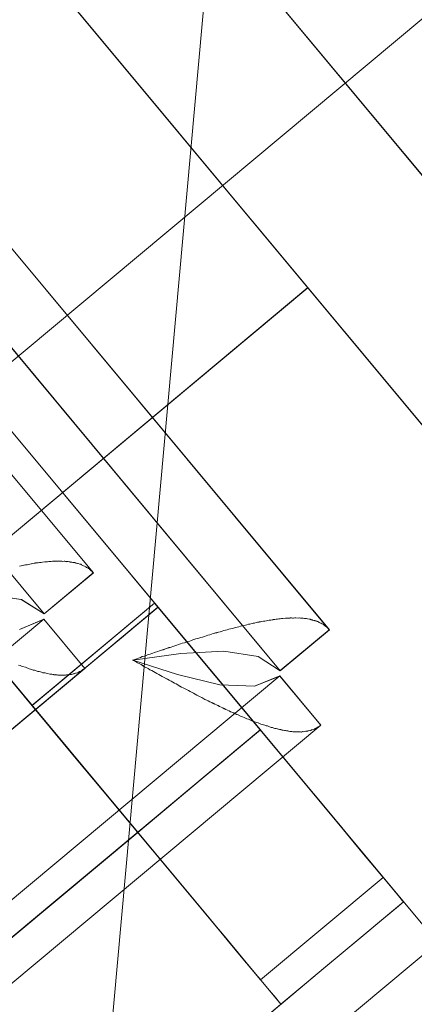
# Model space of a CAD drawing. Header units: millimetres. Extents: x -125266 to 274256, y -711690 to -301689.
# Tile 61 of 256: x -53237.93 to -53230.51, y -361038.7 to -361020.22. Entities that reach past the tile are written whole.
import ezdxf

# ---------------------------------------------------------------- set-up
doc = ezdxf.new("R2010")
doc.units = ezdxf.units.MM
doc.linetypes.add('CONTINOUS', pattern=[0])
for name, color, linetype, lineweight in [('AD Wall', 8, 'Continuous', 15), ('ARCH', 7, 'Continuous', 0), ('Equipment', 8, 'Continuous', 0), ('MEPTEK HVAC-Kitchen Fresh Air Duct', 3, 'Continuous', 30), ('MEPTEK-TEXT1', 7, 'Continuous', 30)]:
    doc.layers.add(name, color=color, linetype=linetype, lineweight=lineweight)
doc.layers.add('Light Equipment', color=8, linetype='Continuous')
doc.styles.get("Standard").update_dxf_attribs({"font": 'ARIALN.TTF'})
doc.styles.add('Times New Roman', font='times.ttf', dxfattribs={"height": 150})
doc.dimstyles.new('ARA-125', dxfattribs={"dimtxt": 200, "dimasz": 75, "dimexe": 0, "dimexo": 75, "dimgap": 7.5, "dimtad": 0, "dimdec": 0, "dimrnd": 5, "dimdsep": 46, "dimtxsty": 'Times New Roman', "dimblk": 'ARCHTICK', "dimcen": 56.25, "dimdle": 56.25, "dimclrd": 256, "dimclre": 256, "dimclrt": 256, "dimazin": 3, "dimtfac": 1, "dimtdec": 0, "dimtix": 1, "dimtmove": 1, "dimatfit": 3, "dimfxl": 0, "dimtolj": 1, "dimlwd": -1, "dimlwe": 0, "dimarcsym": 0})
pattern_1 = [(22.867872, (419150.544, -703283.92), (-30.845707, 73.1364), [])]

# ---------------------------------------------------------------- blocks, each defined once
blk = doc.blocks.new('A$Cf0359734')
at = {"layer": 'Equipment', "extrusion": (0, 0, -1), "elevation": -15}
for points in [[(-610.078, 1224.798, -3.802846), (-1131.035, 947.449, 3.802846)], [(-563.585, 1106.137, -3.146449), (-1057.949, 842.946, 3.146449)]]:
    blk.add_lwpolyline(points, format="xyb", close=True, dxfattribs=at)
for points in [[(-591.722, 1158.987, -3.538831), (-1086.084, 895.797), (-1091.774, 906.486), (-1091.58, 906.121), (-1086.084, 895.797), (-1084.559, 898.382), (-1083.015, 900.957), (-1081.46, 903.525), (-1079.888, 906.087), (-1078.303, 908.636), (-1076.702, 911.181)], [(-1077.22, 914.233), (-1087.359, 908.836), (-1091.168, 906.808, 3.626728), (-598.019, 1169.352)], [(-597.218, 1169.311, -3.616317), (-1091.58, 906.121), (-1091.532, 906.208), (-1091.475, 906.293), (-1091.426, 906.38), (-1091.369, 906.465), (-1091.32, 906.552), (-1091.272, 906.639), (-1091.215, 906.724), (-1091.168, 906.808), (-598.022, 1169.351)], [(-597.218, 1169.31, -3.616317), (-1091.582, 906.12, 3.616317), (-597.219, 1169.312)], [(-591.722, 1158.988, -3.538831), (-1086.084, 895.795), (-1084.554, 898.384), (-1083.015, 900.956), (-1081.455, 903.526), (-1079.889, 906.086), (-1078.304, 908.635), (-1076.703, 911.179)], [(-599.158, 1041.719, -0.011713), (-984.646, 836.489), (-990.409, 833.326), (-995.883, 829.759), (-1000.962, 825.886), (-1005.713, 821.665), (-1011.224, 815.871), (-1016.164, 809.592), (-1020.378, 803.047), (-1023.979, 796.101), (-1025.529, 792.694), (-1080.437, 895.526, 3.572618), (-594.649, 1154.151, -3.572618), (-1080.436, 895.526, 3.572618), (-594.65, 1154.151, -3.572618), (-1080.31, 895.593), (-1031.842, 804.552), (-1031.857, 804.516), (-1031.842, 804.552)], [(-546.271, 1063.035, -2.890001), (-1031.776, 804.429), (-1025.527, 792.692)]]:
    blk.add_lwpolyline(points, format="xyb", dxfattribs=at)
for points in [[(-291.028, 543.105), (-743.017, 302.473)], [(-292.438, 545.753), (-744.427, 305.122)], [(-743.016, 302.474), (-291.027, 543.105), (-743.016, 302.474), (-744.425, 305.121)], [(-245.91, 458.357), (-288.208, 537.808), (-740.197, 297.177)], [(-697.897, 217.726), (-740.196, 297.177), (-734.902, 299.996), (-740.196, 297.177), (-288.207, 537.809)], [(-728.008, 310.463), (-306.033, 535.116), (-728.008, 310.463), (-724.248, 303.401)], [(-732.607, 297.82), (-734.016, 300.467), (-294.39, 534.517)], [(-730.802, 304.671), (-301.007, 533.487), (-730.802, 304.671), (-730.238, 303.612)], [(-734.016, 300.466), (-732.606, 297.819), (-292.98, 531.869)], [(-728.72, 303.287), (-299.682, 531.7)], [(-725.729, 302.928), (-299.82, 529.675), (-300.384, 530.734)], [(-299.821, 529.675), (-300.384, 530.734), (-726.293, 303.987)], [(-726.293, 303.987), (-300.384, 530.734)], [(-725.729, 302.928), (-299.82, 529.675)], [(-298.272, 529.051), (-727.31, 300.639), (-727.982, 300.281), (-728.644, 299.928), (-729.285, 299.587), (-729.894, 299.263), (-730.455, 298.964), (-730.974, 298.688), (-731.429, 298.446), (-731.821, 298.237)], [(-728.009, 310.464), (-724.249, 303.401), (-302.273, 528.054), (-724.249, 303.401), (-302.273, 528.054), (-724.249, 303.401)], [(-780.873, 128.911), (-694.224, 412.861)], [(-743.016, 302.475), (-744.426, 305.122), (-743.917, 305.393), (-742.451, 306.173), (-740.148, 307.399), (-737.109, 309.017), (-733.435, 310.973), (-729.3, 313.175), (-725.017, 315.455), (-721.422, 317.369), (-720.363, 317.933), (-718.214, 319.077), (-715.625, 320.455), (-713.883, 321.383), (-713.311, 321.687), (-713.285, 321.701), (-713.878, 321.385), (-715.159, 320.703), (-717.197, 319.618), (-720.056, 318.096)], [(-743.015, 302.474), (-742.507, 302.745), (-741.046, 303.522), (-738.737, 304.751), (-735.698, 306.369), (-732.024, 308.325), (-727.889, 310.527), (-723.606, 312.807), (-720.017, 314.718), (-718.953, 315.284), (-716.808, 316.426), (-714.214, 317.807), (-712.472, 318.734), (-711.901, 319.039), (-711.874, 319.053), (-712.467, 318.737), (-713.748, 318.055), (-715.787, 316.97), (-718.645, 315.448), (-720.055, 318.095)], [(-721.572, 303.694), (-728.768, 317.21)], [(-728.009, 310.465), (-728.009, 310.465)], [(-730.804, 304.672), (-730.783, 304.683), (-730.77, 304.684), (-730.754, 304.692), (-730.743, 304.698), (-730.733, 304.703), (-730.719, 304.704), (-730.69, 304.713), (-730.676, 304.713), (-730.661, 304.721), (-730.647, 304.722), (-730.634, 304.722), (-730.615, 304.725), (-730.602, 304.725), (-730.588, 304.726), (-730.575, 304.726), (-730.556, 304.729), (-730.529, 304.73), (-730.513, 304.725), (-730.494, 304.728), (-730.481, 304.729), (-730.465, 304.724), (-730.443, 304.722), (-730.43, 304.722), (-730.414, 304.717), (-730.392, 304.715), (-730.379, 304.715), (-730.346, 304.705), (-730.325, 304.703), (-730.308, 304.698), (-730.289, 304.688), (-730.268, 304.686), (-730.252, 304.681), (-730.235, 304.676), (-730.216, 304.666), (-730.195, 304.663), (-730.176, 304.653), (-730.135, 304.641), (-730.116, 304.631), (-730.097, 304.62), (-730.081, 304.615), (-730.057, 304.608), (-730.038, 304.598), (-730.019, 304.587), (-729.994, 304.58), (-729.975, 304.57), (-729.956, 304.56), (-729.91, 304.537), (-729.891, 304.526), (-729.869, 304.511), (-729.845, 304.503), (-729.823, 304.488), (-729.804, 304.478), (-729.782, 304.462), (-729.755, 304.449), (-729.736, 304.439), (-729.714, 304.424), (-729.687, 304.411), (-729.643, 304.38), (-729.621, 304.364), (-729.597, 304.357), (-729.572, 304.336), (-729.55, 304.32), (-729.523, 304.308), (-729.501, 304.292), (-729.479, 304.277), (-729.455, 304.256), (-729.428, 304.243), (-729.381, 304.207), (-729.354, 304.194), (-729.329, 304.173), (-729.307, 304.158), (-729.283, 304.137), (-729.253, 304.119), (-729.231, 304.103), (-729.206, 304.082), (-729.176, 304.064), (-729.151, 304.043), (-729.105, 304.007), (-729.075, 303.989), (-729.05, 303.968), (-729.026, 303.947), (-728.996, 303.929), (-728.971, 303.909), (-728.946, 303.888), (-728.919, 303.862), (-728.889, 303.844), (-728.864, 303.823), (-728.809, 303.784), (-728.782, 303.758), (-728.757, 303.737), (-728.727, 303.719), (-728.7, 303.693), (-728.675, 303.672), (-728.648, 303.646), (-728.618, 303.628), (-728.59, 303.602), (-728.565, 303.581), (-728.508, 303.537), (-728.48, 303.511), (-728.453, 303.484), (-728.423, 303.466), (-728.395, 303.44), (-728.371, 303.419), (-728.338, 303.396), (-728.31, 303.37), (-728.283, 303.344), (-728.258, 303.323), (-728.198, 303.274), (-728.17, 303.248), (-728.138, 303.224), (-728.113, 303.203), (-728.085, 303.177), (-728.058, 303.151), (-728.025, 303.128), (-727.998, 303.102), (-727.97, 303.076), (-727.937, 303.052), (-727.882, 303), (-727.858, 302.979), (-727.825, 302.956), (-727.797, 302.93), (-727.77, 302.904), (-727.737, 302.88), (-727.71, 302.854), (-727.682, 302.828), (-727.655, 302.802), (-727.594, 302.752), (-728.387, 303.207), (-729.12, 303.551), (-729.752, 303.703), (-730.238, 303.608)], [(-730.237, 303.611), (-730.801, 304.67)], [(-730.801, 304.67), (-730.801, 304.67)], [(-725.729, 302.928), (-726.293, 303.987), (-726.267, 304.001), (-726.256, 304.007), (-726.243, 304.007), (-726.232, 304.013), (-726.216, 304.021), (-726.203, 304.021), (-726.192, 304.027), (-726.174, 304.03), (-726.163, 304.036), (-726.136, 304.036), (-726.117, 304.04), (-726.104, 304.04), (-726.091, 304.04), (-726.072, 304.043), (-726.058, 304.044), (-726.045, 304.044), (-726.032, 304.044), (-726.013, 304.048), (-725.997, 304.043), (-725.962, 304.041), (-725.948, 304.041), (-725.932, 304.036), (-725.919, 304.037), (-725.897, 304.035), (-725.881, 304.03), (-725.865, 304.025), (-725.843, 304.022), (-725.827, 304.018), (-725.811, 304.013), (-725.773, 304.005), (-725.757, 304.001), (-725.738, 303.99), (-725.716, 303.988), (-725.7, 303.983), (-725.681, 303.973), (-725.665, 303.968), (-725.64, 303.961), (-725.621, 303.95), (-725.605, 303.945), (-725.562, 303.928), (-725.543, 303.917), (-725.518, 303.91), (-725.499, 303.9), (-725.48, 303.89), (-725.461, 303.879), (-725.437, 303.872), (-725.415, 303.856), (-725.396, 303.846), (-725.372, 303.839), (-725.331, 303.813), (-725.309, 303.797), (-725.285, 303.79), (-725.263, 303.774), (-725.244, 303.764), (-725.217, 303.751), (-725.195, 303.736), (-725.173, 303.72), (-725.151, 303.705), (-725.124, 303.692), (-725.08, 303.661), (-725.053, 303.648), (-725.031, 303.633), (-725.009, 303.617), (-724.987, 303.602), (-724.957, 303.584)], [(-726.293, 303.986), (-725.729, 302.928), (-725.227, 303.018), (-724.593, 302.86), (-723.854, 302.506), (-723.086, 302.072)], [(-726.292, 303.986), (-726.292, 303.986)], [(-725.31, 299.435), (-725.769, 300.298), (-726.209, 301.124), (-726.615, 301.887), (-726.973, 302.559), (-727.263, 303.104), (-727.483, 303.517), (-727.615, 303.766), (-727.66, 303.851), (-726.251, 301.204), (-727.66, 303.851), (-730.308, 302.441)], [(-726.162, 301.25), (-727.572, 303.897), (-726.162, 301.25), (-730.842, 298.758)], [(-726.251, 301.203), (-727.66, 303.85)], [(-727.57, 303.897), (-727.57, 303.897)], [(-727.572, 303.898), (-732.252, 301.406)], [(-733.228, 300.886), (-733.419, 300.785), (-733.488, 300.748), (-733.44, 300.774), (-733.266, 300.867), (-732.985, 301.016), (-732.62, 301.211), (-732.186, 301.442), (-731.725, 301.687), (-727.574, 303.897)], [(-727.66, 303.849), (-727.66, 303.849)], [(-727.66, 303.849), (-727.66, 303.849)], [(-730.309, 302.441), (-727.662, 303.85)], [(-730.238, 303.611), (-730.238, 303.611)], [(-727.592, 302.752), (-727.656, 302.745), (-727.693, 302.739), (-727.733, 302.738), (-727.771, 302.732), (-727.808, 302.725), (-727.846, 302.719), (-727.923, 302.712), (-727.961, 302.705), (-728.001, 302.704), (-728.038, 302.698), (-728.07, 302.695), (-728.108, 302.688), (-728.148, 302.687), (-728.185, 302.681), (-728.223, 302.675), (-728.263, 302.674), (-728.333, 302.664), (-728.37, 302.657), (-728.41, 302.656), (-728.448, 302.65), (-728.485, 302.644), (-728.52, 302.645), (-728.557, 302.639), (-728.595, 302.633), (-728.632, 302.627), (-728.667, 302.628), (-728.737, 302.618), (-728.777, 302.617), (-728.814, 302.611), (-728.846, 302.608), (-728.887, 302.607), (-728.919, 302.603), (-728.956, 302.597), (-728.988, 302.593), (-729.028, 302.592), (-729.06, 302.589), (-729.13, 302.579), (-729.165, 302.581), (-729.197, 302.577), (-729.234, 302.571), (-729.269, 302.573), (-729.301, 302.569), (-729.334, 302.566), (-729.368, 302.567), (-729.401, 302.564), (-729.433, 302.56), (-729.5, 302.559), (-729.532, 302.555), (-729.564, 302.552), (-729.599, 302.553), (-729.631, 302.55), (-729.663, 302.546), (-729.69, 302.546), (-729.725, 302.548), (-729.757, 302.544), (-729.784, 302.543), (-729.819, 302.545), (-729.878, 302.541), (-729.904, 302.54), (-729.939, 302.542), (-729.966, 302.541), (-729.998, 302.538), (-730.028, 302.543), (-730.055, 302.542), (-730.082, 302.541), (-730.108, 302.54), (-730.138, 302.545), (-730.192, 302.544), (-730.221, 302.548), (-730.248, 302.548), (-730.275, 302.547), (-730.302, 302.546), (-730.331, 302.551), (-730.353, 302.553), (-730.38, 302.552), (-730.404, 302.56), (-730.431, 302.559), (-730.479, 302.56), (-730.503, 302.568), (-730.53, 302.567), (-730.552, 302.569), (-730.576, 302.577), (-730.598, 302.579), (-730.619, 302.581), (-730.641, 302.583), (-730.665, 302.591), (-730.687, 302.593), (-730.732, 302.602), (-730.749, 302.607), (-730.77, 302.609), (-730.795, 302.617), (-730.811, 302.622), (-730.832, 302.624), (-730.848, 302.629), (-730.868, 302.639), (-730.889, 302.641), (-730.905, 302.646), (-730.941, 302.661), (-730.957, 302.666), (-730.973, 302.671), (-730.992, 302.682), (-731.008, 302.686), (-731.025, 302.691), (-731.041, 302.696), (-731.054, 302.709), (-731.071, 302.714), (-731.082, 302.722), (-731.112, 302.74), (-731.128, 302.745), (-731.142, 302.758), (-731.153, 302.766), (-731.163, 302.774), (-731.18, 302.779), (-731.193, 302.792), (-731.199, 302.802), (-731.21, 302.81), (-731.224, 302.823), (-731.246, 302.839), (-731.251, 302.849), (-731.265, 302.862), (-731.271, 302.873), (-731.282, 302.881), (-731.29, 302.897), (-731.296, 302.907), (-731.307, 302.915), (-731.312, 302.926), (-731.326, 302.952), (-730.267, 303.516)], [(-731.326, 302.952), (-730.267, 303.516), (-729.901, 303.16), (-729.286, 302.937), (-728.475, 302.819), (-727.596, 302.75)], [(-730.267, 303.514), (-730.267, 303.514)], [(-733.228, 300.887), (-732.836, 301.095), (-732.381, 301.338), (-731.867, 301.611), (-731.301, 301.913), (-730.692, 302.237), (-730.051, 302.578), (-729.39, 302.93), (-728.717, 303.288)], [(-684.654, 225.624), (-725.758, 302.831)], [(-684.655, 225.625), (-725.758, 302.832), (-726.817, 302.268)], [(-725.759, 302.831), (-726.818, 302.268), (-685.714, 225.061)], [(-688.154, 221.86), (-731.327, 302.953), (-688.154, 221.86), (-687.095, 222.424)], [(-725.762, 302.832), (-725.407, 302.484)], [(-725.643, 301.856), (-725.673, 301.86), (-725.7, 301.86), (-725.721, 301.862), (-725.777, 301.866), (-725.804, 301.865), (-725.826, 301.867), (-725.853, 301.866), (-725.882, 301.871), (-725.904, 301.873), (-725.931, 301.873), (-725.955, 301.88), (-725.976, 301.882), (-726.025, 301.884), (-726.049, 301.891), (-726.071, 301.893), (-726.092, 301.895), (-726.119, 301.895), (-726.143, 301.902), (-726.16, 301.907), (-726.181, 301.909), (-726.205, 301.916), (-726.248, 301.921), (-726.265, 301.926), (-726.289, 301.933), (-726.305, 301.938), (-726.327, 301.94), (-726.343, 301.945), (-726.362, 301.955), (-726.384, 301.958), (-726.4, 301.962), (-726.416, 301.967), (-726.451, 301.983), (-726.467, 301.988), (-726.487, 301.998), (-726.503, 302.003), (-726.519, 302.008), (-726.53, 302.015), (-726.549, 302.026), (-726.565, 302.031), (-726.576, 302.038), (-726.606, 302.056), (-726.617, 302.064), (-726.633, 302.069), (-726.647, 302.082), (-726.658, 302.09), (-726.669, 302.098), (-726.68, 302.106), (-726.694, 302.119), (-726.704, 302.126), (-726.726, 302.142), (-726.735, 302.158), (-726.746, 302.166), (-726.751, 302.176), (-726.765, 302.189), (-726.771, 302.2), (-726.782, 302.208), (-726.787, 302.218), (-726.796, 302.234), (-726.801, 302.245), (-726.821, 302.268)], [(-725.728, 302.927), (-725.728, 302.927)], [(-725.758, 302.83), (-725.758, 302.83)], [(-731.326, 302.95), (-731.326, 302.95)], [(-727.594, 302.756), (-727.594, 302.756)], [(-718.559, 280.371), (-727.959, 298.027), (-728.418, 298.89), (-728.858, 299.716), (-729.264, 300.478), (-729.622, 301.151), (-729.912, 301.696), (-730.129, 302.104), (-730.264, 302.358), (-730.31, 302.443)], [(-728.899, 299.793), (-730.308, 302.44)], [(-730.307, 302.44), (-730.307, 302.44)], [(-730.307, 302.44), (-730.307, 302.44)], [(-726.817, 302.267), (-685.714, 225.06)], [(-726.817, 302.266), (-726.817, 302.266)], [(-734.016, 300.467), (-733.985, 300.484), (-733.884, 300.537), (-733.72, 300.625), (-733.497, 300.743), (-733.233, 300.884), (-732.926, 301.048), (-732.597, 301.222), (-732.253, 301.406)], [(-724.371, 297.671), (-726.251, 301.203), (-728.898, 299.793), (-726.251, 301.203), (-728.898, 299.793)], [(-726.16, 301.25), (-726.16, 301.25)], [(-730.315, 299.039), (-726.164, 301.249)], [(-726.25, 301.202), (-726.25, 301.202)], [(-726.25, 301.202), (-726.25, 301.202)], [(-726.252, 301.202), (-728.899, 299.793), (-727.019, 296.261)], [(-732.081, 298.099), (-733.49, 300.746)], [(-732.608, 297.821), (-732.574, 297.757), (-732.481, 297.583), (-732.329, 297.297), (-732.126, 296.916), (-731.875, 296.444), (-731.59, 295.91), (-731.283, 295.333), (-730.961, 294.729), (-731.556, 295.846), (-732.131, 296.926), (-732.658, 297.916), (-733.121, 298.784), (-733.501, 299.499), (-733.783, 300.029), (-733.958, 300.357), (-734.017, 300.468)], [(-734.018, 300.464), (-734.018, 300.464)], [(-734.899, 299.997), (-692.601, 220.546)], [(-692.601, 220.545), (-734.899, 299.997)], [(-728.898, 299.793), (-728.898, 299.793)], [(-728.898, 299.793), (-728.898, 299.793)], [(-731.818, 298.239), (-732.009, 298.137), (-732.083, 298.098), (-732.03, 298.126), (-731.855, 298.219), (-731.58, 298.365), (-731.209, 298.563), (-730.78, 298.791), (-730.315, 299.039)], [(-730.841, 298.759), (-731.185, 298.576), (-731.519, 298.398), (-731.82, 298.237), (-732.09, 298.094), (-732.307, 297.978), (-732.471, 297.891), (-732.572, 297.837), (-732.604, 297.82)]]:
    blk.add_lwpolyline(points, dxfattribs=at)
for points in [[(-300.443, 532.427), (-730.237, 303.611)], [(-727.662, 303.85), (-730.309, 302.441), (-728.899, 299.794), (-730.309, 302.441)], [(-730.267, 303.517), (-687.095, 222.424)]]:
    blk.add_lwpolyline(points, close=True, dxfattribs=at)
at = {"layer": 'Equipment', "extrusion": (0, 0, -1)}
for centre, radius, start, end in [((-625.132, 625.132, -15), 625.132, 145.142558, 90.917696), ((-624.647, 624.948, -15), 545.055, 148.86045, 87.1998), ((-624.649, 624.946, -15), 545.055, 148.86045, 87.1998), ((-624.649, 624.946, -15), 545.055, 148.86045, 87.1998), ((-624.649, 624.946, -15), 545.055, 148.86045, 87.1998), ((-624.648, 624.948, -15), 535.053, 147.01591, 89.04434), ((-624.648, 624.948, -15), 535.053, 147.01591, 89.04434)]:
    blk.add_arc(centre, radius, start, end, dxfattribs=at)
blk = doc.blocks.new('ARCH')
at = {"layer": 'AD Wall', "lineweight": 0}
h = blk.add_hatch(dxfattribs=at)
h.set_pattern_fill('ANSI31', color=256, scale=25, angle=-22.1321)
h.set_pattern_definition(pattern_1)
edge = h.paths.add_edge_path()
edge.add_arc((-53209.777, -360694.998), 761.132, 66.950176, 372.725314)
edge.add_line((-52467.341, -360527.338), (-52564.885, -360549.366))
edge.add_arc((-53209.777, -360694.998), 661.132, -293.049824, 12.725314, ccw=False)
edge.add_line((-52950.923, -360086.648), (-52911.77, -359994.631))
h = blk.add_hatch(dxfattribs=at)
h.set_pattern_fill('ANSI31', color=256, scale=25, angle=-22.1321)
h.set_pattern_definition(pattern_1)
edge = h.paths.add_edge_path()
edge.add_arc((-53209.777, -360694.998), 761.132, 66.950176, 372.725314)
edge.add_line((-52467.341, -360527.338), (-52564.885, -360549.366))
edge.add_arc((-53209.777, -360694.998), 661.132, -293.049824, 12.725314, ccw=False)
edge.add_line((-52950.923, -360086.648), (-52911.77, -359994.631))
at = {"layer": 'AD Wall', "lineweight": 0, "extrusion": (0, 0, -1)}
for radius in [761.132, 761.132, 661.132, 661.132]:
    blk.add_arc((53209.777, -360694.998, -5.049), radius, 167.274686, 113.049824, dxfattribs=at)
at = {"layer": 'Light Equipment', "lineweight": 0, "extrusion": (0, 0, -1), "elevation": -5.049}
for points in [[(52997.285, -360133.855, -3.802846), (52619.203, -360587.036, 3.802846)], [(53085.056, -360226.257, -3.146449), (52726.274, -360656.304, 3.146449)]]:
    blk.add_lwpolyline(points, format="xyb", close=True, dxfattribs=at)
for points in [[(52681.566, -360597.53), (52674.208, -360606.349), (52671.443, -360609.663, 3.626728), (53029.343, -360180.672)], [(53030.101, -360180.409, -3.616317), (52671.32, -360610.454), (52671.332, -360610.355), (52671.353, -360610.255), (52671.365, -360610.156), (52671.386, -360610.056), (52671.399, -360609.957), (52671.411, -360609.858), (52671.432, -360609.758), (52671.443, -360609.663), (53029.342, -360180.674)], [(53030.101, -360180.41, -3.616317), (52671.318, -360610.456, 3.616317), (53030.101, -360180.408)], [(53039.081, -360187.901, -3.538831), (52680.301, -360617.948), (52680.744, -360614.974), (52681.2, -360612.012), (52681.677, -360609.043), (52682.163, -360606.082), (52682.671, -360603.124), (52683.196, -360600.164)], [(53039.082, -360187.901, -3.538831), (52680.301, -360617.947), (52671.003, -360610.189), (52671.321, -360610.454), (52680.301, -360617.947), (52680.74, -360614.977), (52681.2, -360612.01), (52681.673, -360609.046), (52682.163, -360606.081), (52682.671, -360603.122), (52683.196, -360600.162)], [(53076.373, -360299.33, -0.011713), (52796.609, -360634.668), (52792.462, -360639.77), (52788.735, -360645.136), (52785.489, -360650.637), (52782.678, -360656.337), (52779.757, -360663.781), (52777.546, -360671.458), (52776.108, -360679.109), (52775.39, -360686.899), (52775.238, -360690.639), (52685.634, -360616.071, 3.572618), (53038.192, -360193.484, -3.572618), (52685.634, -360616.07, 3.572618), (53038.191, -360193.484, -3.572618), (52685.726, -360615.961), (52764.922, -360682.033), (52764.921, -360682.072), (52764.922, -360682.033)], [(53117.333, -360259.66, -2.890001), (52765.029, -360682.122), (52775.24, -360690.64)]]:
    blk.add_lwpolyline(points, format="xyb", dxfattribs=at)
for points in [[(53549.65, -360645.12), (53221.621, -361038.305)], [(53547.346, -360643.197), (53219.317, -361036.382)], [(53221.622, -361038.304), (53549.65, -360645.119), (53221.622, -361038.304), (53219.319, -361036.382)], [(53623.372, -360706.625), (53554.257, -360648.964), (53226.229, -361042.148)], [(53295.344, -361099.809), (53226.229, -361042.148), (53230.072, -361037.542), (53226.229, -361042.148), (53554.258, -360648.963)], [(53233.017, -361038.693), (53230.714, -361036.772), (53549.771, -360654.341)], [(53230.715, -361036.773), (53233.018, -361038.694), (53552.074, -360656.263)], [(53232.108, -361031.667), (53544.03, -360657.788), (53232.108, -361031.667), (53233.029, -361032.435)], [(53232.513, -361025.249), (53538.76, -360658.173), (53232.513, -361025.249), (53238.657, -361030.375)], [(53234.558, -361032.165), (53545.93, -360658.945)], [(53237.464, -361031.371), (53546.565, -360660.872), (53545.644, -360660.104)], [(53546.565, -360660.872), (53545.644, -360660.104), (53236.542, -361030.602)], [(53236.542, -361030.602), (53545.643, -360660.104)], [(53548.234, -360660.866), (53236.862, -361034.087), (53236.374, -361034.671), (53235.893, -361035.247), (53235.428, -361035.804), (53234.987, -361036.334), (53234.579, -361036.822), (53234.203, -361037.274), (53233.872, -361037.67), (53233.588, -361038.01)], [(53237.464, -361031.371), (53546.565, -360660.872)], [(53232.513, -361025.249), (53238.657, -361030.374), (53544.903, -360663.298), (53238.657, -361030.374), (53544.903, -360663.298), (53238.657, -361030.374)], [(53251.942, -361213.341), (53225.23, -360917.668)], [(53221.621, -361038.303), (53219.318, -361036.382), (53219.687, -361035.939), (53220.751, -361034.664), (53222.423, -361032.66), (53224.628, -361030.017), (53227.295, -361026.821), (53230.296, -361023.224), (53233.404, -361019.498), (53236.013, -361016.371), (53236.781, -361015.45), (53238.341, -361013.58), (53240.22, -361011.328), (53241.484, -361009.812), (53241.899, -361009.315), (53241.919, -361009.292), (53241.488, -361009.808), (53240.558, -361010.922), (53239.079, -361012.695), (53237.004, -361015.182)], [(53221.622, -361038.303), (53221.991, -361037.861), (53223.052, -361036.59), (53224.727, -361034.582), (53226.932, -361031.938), (53229.599, -361028.742), (53232.6, -361025.145), (53235.708, -361021.419), (53238.313, -361018.297), (53239.086, -361017.371), (53240.642, -361015.506), (53242.525, -361013.249), (53243.789, -361011.734), (53244.204, -361011.237), (53244.223, -361011.214), (53243.792, -361011.729), (53242.863, -361012.844), (53241.383, -361014.617), (53239.309, -361017.104), (53237.006, -361015.183)], [(53241.026, -361029.095), (53229.268, -361019.285)], [(53232.512, -361025.247), (53232.512, -361025.247)], [(53237.463, -361031.37), (53236.542, -361030.602), (53236.561, -361030.579), (53236.569, -361030.57), (53236.581, -361030.564), (53236.589, -361030.555), (53236.601, -361030.541), (53236.613, -361030.536), (53236.621, -361030.527), (53236.637, -361030.517), (53236.644, -361030.507), (53236.669, -361030.497), (53236.685, -361030.487), (53236.697, -361030.481), (53236.71, -361030.476), (53236.726, -361030.466), (53236.738, -361030.461), (53236.75, -361030.455), (53236.763, -361030.45), (53236.779, -361030.44), (53236.796, -361030.438), (53236.829, -361030.427), (53236.841, -361030.422), (53236.858, -361030.42), (53236.87, -361030.415), (53236.891, -361030.409), (53236.908, -361030.407), (53236.925, -361030.405), (53236.945, -361030.399), (53236.962, -361030.398), (53236.979, -361030.396), (53237.017, -361030.389), (53237.034, -361030.387), (53237.055, -361030.389), (53237.076, -361030.383), (53237.093, -361030.382), (53237.114, -361030.384), (53237.131, -361030.383), (53237.157, -361030.38), (53237.178, -361030.383), (53237.195, -361030.381), (53237.242, -361030.381), (53237.263, -361030.383), (53237.289, -361030.381), (53237.31, -361030.383), (53237.332, -361030.386), (53237.353, -361030.388), (53237.379, -361030.386), (53237.405, -361030.392), (53237.426, -361030.394), (53237.452, -361030.392), (53237.499, -361030.4), (53237.525, -361030.407), (53237.551, -361030.404), (53237.577, -361030.41), (53237.598, -361030.413), (53237.628, -361030.414), (53237.654, -361030.42), (53237.68, -361030.427), (53237.707, -361030.433), (53237.736, -361030.434), (53237.789, -361030.447), (53237.819, -361030.448), (53237.845, -361030.454), (53237.871, -361030.461), (53237.897, -361030.467), (53237.931, -361030.472)], [(53236.543, -361030.602), (53237.464, -361031.371), (53237.895, -361031.097), (53238.542, -361031.005), (53239.36, -361031.055), (53240.234, -361031.167)], [(53236.543, -361030.602), (53236.543, -361030.602)], [(53237.469, -361031.471), (53237.929, -361031.66)], [(53237.947, -361032.331), (53237.918, -361032.338), (53237.894, -361032.349), (53237.873, -361032.355), (53237.819, -361032.372), (53237.794, -361032.383), (53237.774, -361032.389), (53237.749, -361032.4), (53237.72, -361032.407), (53237.699, -361032.413), (53237.675, -361032.424), (53237.649, -361032.426), (53237.629, -361032.432), (53237.583, -361032.449), (53237.558, -361032.451), (53237.537, -361032.458), (53237.516, -361032.464), (53237.492, -361032.474), (53237.466, -361032.477), (53237.45, -361032.478), (53237.429, -361032.484), (53237.403, -361032.487), (53237.362, -361032.499), (53237.345, -361032.5), (53237.32, -361032.503), (53237.303, -361032.504), (53237.282, -361032.51), (53237.265, -361032.512), (53237.244, -361032.51), (53237.223, -361032.516), (53237.206, -361032.517), (53237.189, -361032.519), (53237.151, -361032.518), (53237.134, -361032.519), (53237.112, -361032.517), (53237.096, -361032.519), (53237.079, -361032.52), (53237.066, -361032.517), (53237.044, -361032.515), (53237.027, -361032.516), (53237.014, -361032.513), (53236.98, -361032.508), (53236.967, -361032.505), (53236.95, -361032.506), (53236.932, -361032.499), (53236.919, -361032.496), (53236.906, -361032.493), (53236.893, -361032.49), (53236.875, -361032.483), (53236.862, -361032.48), (53236.836, -361032.474), (53236.822, -361032.462), (53236.809, -361032.459), (53236.8, -361032.452), (53236.782, -361032.445), (53236.773, -361032.437), (53236.76, -361032.434), (53236.751, -361032.426), (53236.737, -361032.415), (53236.728, -361032.407), (53236.701, -361032.393)], [(53239.168, -361034.448), (53238.417, -361033.821), (53237.699, -361033.222), (53237.036, -361032.669), (53236.451, -361032.181), (53235.976, -361031.785), (53235.617, -361031.485), (53235.401, -361031.305), (53235.327, -361031.243), (53237.63, -361033.164), (53235.327, -361031.243), (53233.406, -361033.546)], [(53237.695, -361033.088), (53235.392, -361031.167), (53237.695, -361033.088), (53234.298, -361037.159)], [(53237.63, -361033.165), (53235.328, -361031.244)], [(53235.394, -361031.166), (53235.394, -361031.166)], [(53235.391, -361031.166), (53231.994, -361035.237)], [(53231.286, -361036.087), (53231.148, -361036.253), (53231.098, -361036.312), (53231.132, -361036.271), (53231.259, -361036.119), (53231.463, -361035.875), (53231.728, -361035.557), (53232.043, -361035.179), (53232.377, -361034.779), (53235.39, -361031.168)], [(53235.328, -361031.244), (53235.328, -361031.244)], [(53235.328, -361031.244), (53235.328, -361031.244)], [(53233.405, -361033.547), (53235.326, -361031.244)], [(53237.465, -361031.371), (53237.465, -361031.371)], [(53232.105, -361031.667), (53232.121, -361031.648), (53232.133, -361031.643), (53232.145, -361031.629), (53232.152, -361031.62), (53232.16, -361031.611), (53232.172, -361031.605), (53232.196, -361031.586), (53232.208, -361031.581), (53232.22, -361031.567), (53232.232, -361031.562), (53232.244, -361031.556), (53232.261, -361031.546), (53232.273, -361031.541), (53232.285, -361031.535), (53232.297, -361031.53), (53232.314, -361031.52), (53232.338, -361031.509), (53232.355, -361031.508), (53232.371, -361031.498), (53232.383, -361031.493), (53232.4, -361031.491), (53232.421, -361031.485), (53232.433, -361031.479), (53232.45, -361031.478), (53232.471, -361031.472), (53232.483, -361031.466), (53232.517, -361031.463), (53232.538, -361031.457), (53232.555, -361031.456), (53232.576, -361031.458), (53232.597, -361031.452), (53232.614, -361031.45), (53232.631, -361031.449), (53232.652, -361031.451), (53232.673, -361031.445), (53232.695, -361031.447), (53232.737, -361031.444), (53232.758, -361031.446), (53232.78, -361031.448), (53232.797, -361031.447), (53232.822, -361031.444), (53232.844, -361031.447), (53232.865, -361031.449), (53232.89, -361031.447), (53232.912, -361031.449), (53232.933, -361031.451), (53232.985, -361031.455), (53233.006, -361031.458), (53233.032, -361031.464), (53233.058, -361031.461), (53233.084, -361031.468), (53233.105, -361031.47), (53233.131, -361031.476), (53233.161, -361031.478), (53233.183, -361031.48), (53233.209, -361031.486), (53233.239, -361031.488), (53233.291, -361031.5), (53233.317, -361031.506), (53233.343, -361031.504), (53233.373, -361031.514), (53233.399, -361031.52), (53233.429, -361031.522), (53233.456, -361031.528), (53233.482, -361031.534), (53233.512, -361031.544), (53233.542, -361031.545), (53233.599, -361031.562), (53233.629, -361031.563), (53233.66, -361031.573), (53233.686, -361031.579), (53233.717, -361031.589), (53233.751, -361031.595), (53233.777, -361031.601), (53233.808, -361031.611), (53233.842, -361031.616), (53233.873, -361031.626), (53233.93, -361031.642), (53233.965, -361031.648), (53233.995, -361031.658), (53234.026, -361031.668), (53234.061, -361031.673), (53234.091, -361031.683), (53234.122, -361031.693), (53234.157, -361031.707), (53234.192, -361031.712), (53234.223, -361031.722), (53234.288, -361031.738), (53234.323, -361031.752), (53234.354, -361031.762), (53234.388, -361031.767), (53234.424, -361031.781), (53234.454, -361031.791), (53234.49, -361031.805), (53234.524, -361031.81), (53234.56, -361031.824), (53234.59, -361031.834), (53234.66, -361031.853), (53234.696, -361031.867), (53234.731, -361031.881), (53234.765, -361031.886), (53234.801, -361031.9), (53234.831, -361031.91), (53234.871, -361031.919), (53234.906, -361031.933), (53234.941, -361031.947), (53234.972, -361031.957), (53235.046, -361031.98), (53235.082, -361031.994), (53235.121, -361032.003), (53235.152, -361032.013), (53235.187, -361032.027), (53235.222, -361032.041), (53235.261, -361032.05), (53235.297, -361032.064), (53235.332, -361032.078), (53235.371, -361032.087), (53235.442, -361032.115), (53235.473, -361032.125), (53235.512, -361032.134), (53235.547, -361032.148), (53235.582, -361032.162), (53235.622, -361032.171), (53235.657, -361032.185), (53235.692, -361032.199), (53235.727, -361032.212), (53235.802, -361032.235), (53234.897, -361032.113), (53234.088, -361032.071), (53233.445, -361032.167), (53233.031, -361032.439)], [(53304.636, -361087.503), (53237.474, -361031.471)], [(53304.635, -361087.503), (53237.473, -361031.471), (53236.704, -361032.392)], [(53237.472, -361031.471), (53236.704, -361032.392), (53303.866, -361088.424)], [(53237.474, -361031.472), (53237.474, -361031.472)], [(53233.03, -361032.436), (53232.109, -361031.667)], [(53232.109, -361031.667), (53232.109, -361031.667)], [(53231.286, -361036.086), (53231.571, -361035.745), (53231.901, -361035.349), (53232.274, -361034.903), (53232.685, -361034.41), (53233.127, -361033.88), (53233.592, -361033.323), (53234.072, -361032.747), (53234.56, -361032.162)], [(53235.805, -361032.235), (53235.748, -361032.265), (53235.715, -361032.285), (53235.679, -361032.301), (53235.646, -361032.321), (53235.614, -361032.341), (53235.582, -361032.361), (53235.513, -361032.397), (53235.48, -361032.417), (53235.443, -361032.433), (53235.411, -361032.453), (53235.383, -361032.468), (53235.351, -361032.488), (53235.314, -361032.505), (53235.281, -361032.524), (53235.249, -361032.544), (53235.212, -361032.561), (53235.152, -361032.596), (53235.119, -361032.616), (53235.082, -361032.632), (53235.05, -361032.652), (53235.018, -361032.672), (53234.985, -361032.683), (53234.953, -361032.703), (53234.92, -361032.723), (53234.888, -361032.743), (53234.855, -361032.755), (53234.794, -361032.79), (53234.757, -361032.806), (53234.725, -361032.826), (53234.697, -361032.841), (53234.66, -361032.857), (53234.631, -361032.873), (53234.599, -361032.893), (53234.571, -361032.908), (53234.534, -361032.924), (53234.506, -361032.94), (53234.445, -361032.975), (53234.412, -361032.986), (53234.383, -361033.002), (53234.351, -361033.022), (53234.318, -361033.033), (53234.29, -361033.048), (53234.261, -361033.064), (53234.228, -361033.075), (53234.2, -361033.091), (53234.171, -361033.106), (53234.11, -361033.133), (53234.081, -361033.148), (53234.053, -361033.163), (53234.02, -361033.175), (53233.992, -361033.19), (53233.963, -361033.206), (53233.939, -361033.216), (53233.906, -361033.228), (53233.877, -361033.243), (53233.853, -361033.254), (53233.82, -361033.266), (53233.767, -361033.292), (53233.742, -361033.302), (53233.709, -361033.314), (53233.684, -361033.325), (53233.656, -361033.34), (53233.627, -361033.347), (53233.602, -361033.358), (53233.578, -361033.368), (53233.553, -361033.379), (53233.524, -361033.386), (53233.475, -361033.407), (53233.445, -361033.414), (53233.421, -361033.425), (53233.396, -361033.436), (53233.372, -361033.446), (53233.343, -361033.453), (53233.322, -361033.46), (53233.297, -361033.47), (53233.272, -361033.473), (53233.247, -361033.483), (53233.202, -361033.5), (53233.177, -361033.502), (53233.152, -361033.513), (53233.131, -361033.519), (53233.106, -361033.522), (53233.085, -361033.528), (53233.065, -361033.534), (53233.044, -361033.54), (53233.018, -361033.542), (53232.998, -361033.548), (53232.952, -361033.557), (53232.935, -361033.558), (53232.914, -361033.564), (53232.889, -361033.567), (53232.872, -361033.568), (53232.851, -361033.574), (53232.834, -361033.576), (53232.813, -361033.574), (53232.792, -361033.58), (53232.775, -361033.581), (53232.737, -361033.581), (53232.72, -361033.582), (53232.703, -361033.584), (53232.681, -361033.581), (53232.664, -361033.583), (53232.648, -361033.584), (53232.631, -361033.586), (53232.613, -361033.579), (53232.596, -361033.58), (53232.583, -361033.577), (53232.548, -361033.572), (53232.532, -361033.573), (53232.514, -361033.567), (53232.501, -361033.563), (53232.488, -361033.56), (53232.471, -361033.562), (53232.453, -361033.555), (53232.444, -361033.547), (53232.431, -361033.544), (53232.413, -361033.537), (53232.387, -361033.531), (53232.378, -361033.523), (53232.36, -361033.517), (53232.351, -361033.509), (53232.338, -361033.506), (53232.324, -361033.494), (53232.315, -361033.487), (53232.302, -361033.484), (53232.293, -361033.476), (53232.27, -361033.457), (53233.038, -361032.536)], [(53235.801, -361032.232), (53235.801, -361032.232)], [(53232.27, -361033.456), (53233.039, -361032.535), (53233.512, -361032.727), (53234.165, -361032.702), (53234.961, -361032.506), (53235.801, -361032.239)], [(53236.705, -361032.393), (53303.867, -361088.425)], [(53236.705, -361032.393), (53236.705, -361032.393)], [(53233.039, -361032.537), (53233.039, -361032.537)], [(53233.03, -361032.436), (53233.03, -361032.436)], [(53237.696, -361033.087), (53237.696, -361033.087)], [(53234.681, -361036.701), (53237.693, -361033.09)], [(53240.702, -361035.728), (53237.63, -361033.165), (53235.709, -361035.468), (53237.63, -361033.165), (53235.709, -361035.468)], [(53237.63, -361033.166), (53235.709, -361035.469), (53238.78, -361038.031)], [(53237.631, -361033.165), (53237.631, -361033.165)], [(53237.631, -361033.165), (53237.631, -361033.165)], [(53302.812, -361092.309), (53232.269, -361033.456), (53302.812, -361092.309), (53303.58, -361091.388)], [(53232.271, -361033.458), (53232.271, -361033.458)], [(53252.604, -361049.564), (53237.244, -361036.75), (53236.494, -361036.124), (53235.775, -361035.524), (53235.112, -361034.971), (53234.527, -361034.483), (53234.053, -361034.087), (53233.698, -361033.791), (53233.477, -361033.607), (53233.404, -361033.546)], [(53235.709, -361035.469), (53233.406, -361033.547)], [(53233.407, -361033.547), (53233.407, -361033.547)], [(53233.407, -361033.547), (53233.407, -361033.547)], [(53230.714, -361036.772), (53230.737, -361036.744), (53230.81, -361036.657), (53230.929, -361036.514), (53231.091, -361036.321), (53231.283, -361036.09), (53231.506, -361035.823), (53231.744, -361035.538), (53231.994, -361035.238)], [(53235.71, -361035.468), (53235.71, -361035.468)], [(53235.71, -361035.468), (53235.71, -361035.468)], [(53233.399, -361038.237), (53231.097, -361036.315)], [(53233.016, -361038.692), (53233.071, -361038.739), (53233.223, -361038.865), (53233.472, -361039.073), (53233.804, -361039.349), (53234.213, -361039.691), (53234.679, -361040.079), (53235.181, -361040.498), (53235.706, -361040.936), (53234.734, -361040.126), (53233.794, -361039.342), (53232.933, -361038.623), (53232.178, -361037.993), (53231.556, -361037.474), (53231.096, -361037.09), (53230.81, -361036.852), (53230.713, -361036.771)], [(53233.59, -361038.008), (53233.452, -361038.174), (53233.398, -361038.238), (53233.436, -361038.192), (53233.563, -361038.04), (53233.763, -361037.801), (53234.032, -361037.478), (53234.343, -361037.105), (53234.681, -361036.7)], [(53230.714, -361036.775), (53230.714, -361036.775)], [(53234.299, -361037.158), (53234.049, -361037.457), (53233.807, -361037.747), (53233.588, -361038.01), (53233.392, -361038.245), (53233.235, -361038.434), (53233.116, -361038.576), (53233.043, -361038.664), (53233.02, -361038.692)], [(53230.073, -361037.54), (53299.188, -361095.202)], [(53299.188, -361095.202), (53230.073, -361037.54)]]:
    blk.add_lwpolyline(points, dxfattribs=at)
for points in [[(53544.951, -360658.557), (53233.03, -361032.436)], [(53235.326, -361031.244), (53233.405, -361033.547), (53235.708, -361035.468), (53233.405, -361033.547)], [(53233.038, -361032.535), (53303.58, -361091.387)]]:
    blk.add_lwpolyline(points, close=True, dxfattribs=at)
at = {"layer": 'Light Equipment', "lineweight": 0, "extrusion": (0, 0, -1)}
for centre, radius, start, end in [((53209.26, -360695.008, -5.049), 625.132, 167.274686, 113.049824), ((53209.779, -360694.995, -5.049), 545.055, 170.99258, 109.33193), ((53209.777, -360694.998, -5.049), 545.055, 170.99258, 109.33193), ((53209.777, -360694.998, -5.049), 545.055, 170.99258, 109.33193), ((53209.777, -360694.998, -5.049), 545.055, 170.99258, 109.33193), ((53209.778, -360694.996, -5.049), 535.053, 169.14804, 111.17647), ((53209.778, -360694.996, -5.049), 535.053, 169.14804, 111.17647)]:
    blk.add_arc(centre, radius, start, end, dxfattribs=at)
at = {"layer": 'Equipment', "rotation": 337.8678715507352}
blk.add_blockref('A$Cf0359734', (-54023.845, -361038.564, -9.95), dxfattribs=at)
blk = doc.blocks.new('_ArchTick')
at = {"color": 0, "linetype": 'ByBlock', "const_width": 0.15}
blk.add_lwpolyline([(-0.5, -0.5), (0.5, 0.5)], dxfattribs=at)

msp = doc.modelspace()

# ---------------------------------------------------------------- block references
at = {"layer": 'ARCH'}
msp.add_blockref('ARCH', (0, 0), dxfattribs=at)

# ---------------------------------------------------------------- texts
at = {"layer": 'MEPTEK-TEXT1', "char_height": 350, "attachment_point": 1}
for s, insert, width in [('{\\fCalibri|b0|i0|c0|p34;\\H1.28571x;\\C1;GENERAL GUIDELINES-HVAC :\\P\\fArial Narrow|b0|i0|c0|p34;\\H0.88889x;\\C256;\\P\\fCalibri|b0|i0|c0|p34;\\C4;DUCTING :\\H0.875x;\\P\\pi-1050,l1050,t1050;\\C256;1.^IDUCTING SHALL BE IN ACCORDANCE WITH IS 655, GALVANIZED IRON SHEET TO BE USED FOR ALL DUCTING WORKS. THERMAL INSULATION ON DUCTS SHALL BE 19 MM THICK. CLOSED CELL CLASS “O” BS 476 PART 6-7 FM APPROVED NITRILE RUBBER ELASTOMERIC INSULATION THERMAL CONDUCTIVITY 0.033 WATTS PER METER-KELVIN (W/(M.K)) AT 0°C FOR AIR CONDITIONING DUCTING. \\P2.^ITHERMAL INSULATION ON KITCHEN EXHAUST DUCTING SHALL BE 80 MM THICK ALUMINUM FOIL FACED RESIN BONDED FIBRE GLASS WOOL OF DENSITY NOT LESS THAN 48 KG/M3.\\P3.^ITHERMAL INSULATION ON FRESH AIR, SUPPLY AIR AND RETURN AIR SHALL BE 19MM THICK CLOSED CELL ANTI-MICROBIAL CLASS “O” BS 476 AND PART 6 & 7 FM APPROVED NITRILE RUBBER ELASTOMERIC INSULATION THERMAL CONDUCTIVITY 0.033 WATTS PER METER-KELVIN (W/ (M\\fArial|b0|i0|c0|p34;.\\fCalibri|b0|i0|c0|p34;K)) AT 0°C.\\P4.^IAPPROPRIATE NUMBER OF TRAP DOORS SHALL BE PROVIDED IN KITCHEN EXHAUST DUCTING FOR OIL/GREASE CLEANING PURPOSE.\\P5.^IDUCTING INSTALLATION WITH RESPECT TO FRESH AIR INTAKE, KITCHEN EXHAUST OUT FROM LOCATION UP TO LOUVERS AT FAÇADE SHALL BE IN THE SCOPE OF CONCESSIONER INCLUDING AIR WASHER, EXHAUST FAN SECTION DRY SCRUBBER ETC.\\P6.^IEACH AND EVERY KITCHEN EXHAUST HOOD SHOULD BE EQUIPPED WITH UL LISTED, WET CHEMICAL BASED, MECHANICALLY OPERATED, AUTOMATIC FIRE SUPPRESSION SYSTEM. SEPARATE DRAWING TO BE SUBMITTED FOR HOOD SUPPRESSION SYSTEM.\\P7.^ISUPPORTING OF DUCTING TO BE DONE WITH USING ANGLE 50X 50 X 5MM AND TIE ROD OF SIZE MINIMUM 10 MM DIA/ AS PER DUCT SIZE.\\P8.^IPOST COMPLETION OF ONSITE WORK, CONCESSIONAIRE HAS TO SHARE TESTING AND COMMISSIONING REPORT WITH DIAL.\\P9.^IINTEGRATION WITH FIRE ALARM SYSTEM, SO THAT AHU GET SWITCHED OFF IN CASE OF ANY FIRE INCIDENT.\\P10.^IFOR EQUIPMENT PLACEMENT STRUCTURAL DETAILS TO BE APPROVED BY STRUCTURAL CONSULTANT AND SAME TO BE SHARE WITH DIAL.\\P11.^ITRAP DOOR WITH PROPER ACCESS TO BE PROVIDED FOR FILTER AND COPPER COIL CLEANING.\\P12.^IKITCHEN VENTILATION SHALL COMPLY TO NFPA 96 GUIDELINE.}', (-102876.109, -301696.901), 28043.42879), ('{\\fCalibri|b0|i0|c0|p34;\\H1.28571x;\\C1;CHILLED WATER PIPING:-\\H0.77778x;\\P\\pi-1050,l1050,t1050;\\C256;1.^ICHILLED WATER PIPING SHALL BE CONFIRMING TO IS:1239 PART I CLASS ‘C’ HEAVY AND FITTING SHALL BE CONFORMING TO ASTM A-105,3000LBS SOCKET WELD END (UP TO 50MM) & 1S:1239 PART-II HEAVY/ASTM A-234 WPB, GR.B BUTT WELD FITTING ( ABOVE 50NB PIPE SIZE)\\P2.^IPIPING CONNECTION SHOULD BE SOCKET WELDED UP TO 50NB SIZE AND SHALL BE BUTT WELD ABOVE 50NB PIPE SIZE. PIPE FLANGES SHOULD BE CONFIRMING TO ASTM A-105 # 150 SORF AND FLANGE DIMENSION SHOULD BE IN ACCORDANCE WITH ASME/ANSI B 16.5 (150 SORF), FITTING TO FITTING WELDING IS NOT ALLOWED. NOZZLE CONNECTIONS/THREDOLETS/WELDOLETS ARE NOT ALLOWED BY PUNCTURING THE PIPE. ONLY EQUAL/UNEQUAL TEE’S SHALL BE USED FOR BRANCH CONNECTION FROM HEADER. SOCKET WELD END TEE SHOULD BE USED FOR BRANCH CONNECTION (UP-TO -50NB PIPE SIZE) W.R.T TO PRESSURE GAUGE/TEMPERATURE GAUGE/AIR VENT/DRAIN POINT ETC.\\P3.^IPOST INSTALLATION CLEARANCE BY DIAL, CHW PIPING SHALL BE TESTED @15KGF/CM2 HYDROSTATICS PRESSURE FOR 24HRS HOLD TIME AND TESTING SHOULD BE WITNESSED TO DIAL TEAM.\\P4.^ITHERMAL INSULATION ON CHW AND CONDENSATE DRAIN PIPING LINE SHALL BE 25MM THICK. CLOSED CELL ANTI-MICROBIAL CLASS “O” BS 476 AND PART 6 & 7 FM APPROVED NITRILE RUBBER ELASTOMERIC INSULATION THERMAL CONDUCTIVITY 0.033 WATTS PER METER-KELVIN (W/ (M\\fArial|b0|i0|c0|p34;⋅\\fCalibri|b0|i0|c0|p34;K)) AT 0°C.\\P5.^ICONDENSATE DRAIN PIPING SHALL BE COMPLYING TO IS 4985 CLASS 3 UPVC PIPE. SOLVENT CEMENT COMPLYING WITH ASTM D2564 SHALL BE USED FOR JOINTS.\\P6.^IFOR CEILING SUSPENDED CHILLED WATER PIPE:  PIPE SHOULD BE HANGED WITH TIE ROD OF SIZE MINIMUM 10 MM DIA.}', (-102709.024, -319968.004), 24849.35391)]:
    msp.add_mtext(s, dxfattribs=dict(at, insert=insert, width=width))

# ---------------------------------------------------------------- leaders
at = {"layer": 'MEPTEK HVAC-Kitchen Fresh Air Duct', "linetype": 'CONTINOUS', "lineweight": -2, "ltscale": 25}
msp.add_leader([(-54089.525, -360808.891), (-54089.525, -362709.219), (-53079.775, -362709.219)], dimstyle='ARA-125', override={"dimtxt": 150, "dimasz": 150}, dxfattribs=at)

doc.saveas('drawing.dxf')
